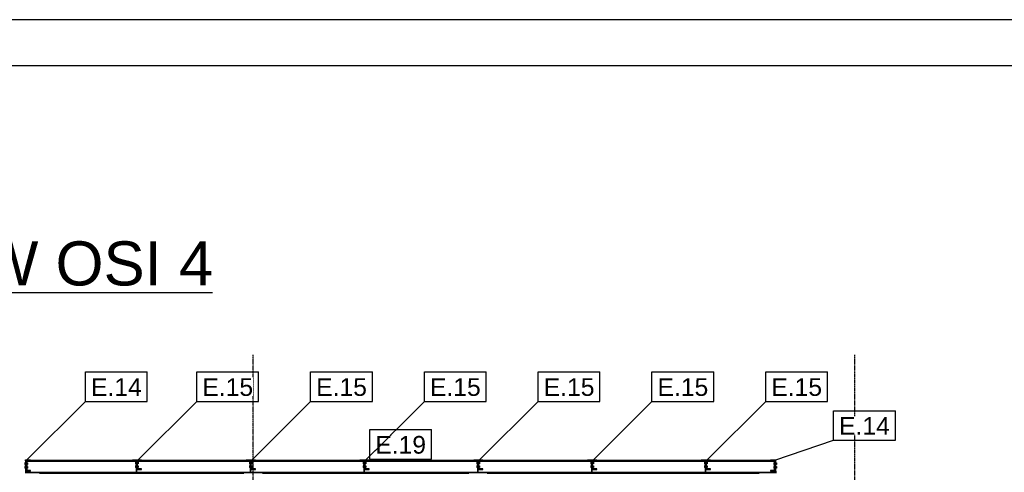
# Model space of a CAD drawing. Header units: millimetres. Extents: x 0 to 42000, y 0 to 29700.
# Tile 28 of 29: x 23955 to 34599, y 24801 to 29700. Entities that reach past the tile are written whole.
import ezdxf

# ---------------------------------------------------------------- set-up
doc = ezdxf.new("R2010")
doc.units = ezdxf.units.MM
doc.linetypes.add('DXK_LINE_DOT3', pattern=[5.9187, 2.979, -0.9799, 0.9799, -0.9799])
for name, color, linetype in [('TS_FORMATKA', 7, 'Continuous'), ('TS_INNE_OBIEKTY', 7, 'Continuous'), ('TS_LINIE_WIDOCZNE', 7, 'Continuous'), ('TS_OPISY', 7, 'Continuous'), ('TS_OPISY_LINIE', 7, 'Continuous'), ('TS_OPISY_RAMKA', 7, 'Continuous'), ('TS_WYPELNIENIE', 7, 'Continuous')]:
    doc.layers.add(name, color=color, linetype=linetype)
doc.styles.add('Arial', font='ARIAL.TTF', dxfattribs={"height": 0.2})

# ---------------------------------------------------------------- blocks, each defined once
blk = doc.blocks.new('Unknown-293068075-1306')
at = {"layer": 'TS_FORMATKA', "color": 7, "linetype": 'Continuous'}
for p, q in [((42000, 29700), (0, 29700)), ((41500, 29200), (500, 29200))]:
    blk.add_line(p, q, dxfattribs=at)
blk = doc.blocks.new('Unknown-293068075-12 - 4602')
at = {"color": 6, "linetype": 'Continuous'}
blk.add_line((15967, 26748), (26039, 26748), dxfattribs=at)
at = {"color": 0, "linetype": 'Continuous'}
for points in [[(26039, 26823), (26039, 27323), (15967, 27323), (15967, 26823)], [(21504, 26373), (21504, 26673), (20503, 26673), (20503, 26373)]]:
    blk.add_wipeout(points, dxfattribs=at)
at = {"color": 6, "linetype": 'Continuous', "style": 'Arial'}
for s, height, p in [('PRZEKRÓJ PODŁUŻNY W OSI 4', 477.54, (15967, 26823)), ('1:100', 286.5, (20503, 26373))]:
    blk.add_text(s, height=height, dxfattribs=at).set_placement(p)
blk = doc.blocks.new('Part-293068075-5458 - 4602')
at = {"layer": 'TS_LINIE_WIDOCZNE', "color": 1, "linetype": 'Continuous'}
for p, q in [((31365, 24924), (31365, 24801)), ((31373, 24924), (31365, 24924)), ((31365, 24921), (31373, 24921)), ((31365, 24845), (31373, 24845)), ((31365, 24840), (31373, 24840)), ((31365, 24801), (31373, 24801)), ((31373, 24801), (31373, 24833))]:
    blk.add_line(p, q, dxfattribs=at)
blk = doc.blocks.new('Bolt-293068075-5466 - 4602')
at = {"layer": 'TS_INNE_OBIEKTY', "color": 1, "linetype": 'Continuous'}
for p, q in [((32106, 24902), (32106, 24884)), ((32113, 24902), (32106, 24902)), ((32106, 24893), (32113, 24893)), ((32106, 24884), (32113, 24884)), ((32106, 24862), (32106, 24844)), ((32113, 24862), (32106, 24862)), ((32106, 24853), (32113, 24853)), ((32113, 24844), (32106, 24844)), ((32128, 24902), (32136, 24902)), ((32128, 24893), (32136, 24893)), ((32136, 24884), (32128, 24884)), ((32128, 24862), (32136, 24862)), ((32128, 24853), (32136, 24853)), ((32136, 24844), (32128, 24844)), ((32136, 24902), (32136, 24884)), ((32136, 24862), (32136, 24844))]:
    blk.add_line(p, q, dxfattribs=at)
blk = doc.blocks.new('Part-293068075-5411 - 4602')
at = {"layer": 'TS_LINIE_WIDOCZNE', "color": 1, "linetype": 'Continuous'}
for p, q in [((27683, 24933), (27633, 24933)), ((27633, 24933), (27633, 24927)), ((27633, 24927), (27683, 24927))]:
    blk.add_line(p, q, dxfattribs=at)
blk = doc.blocks.new('Part-293068075-5413 - 4602')
at = {"layer": 'TS_LINIE_WIDOCZNE', "color": 1, "linetype": 'Continuous'}
for p, q in [((25223, 24933), (25173, 24933)), ((25173, 24933), (25173, 24927)), ((25173, 24927), (25223, 24927))]:
    blk.add_line(p, q, dxfattribs=at)
blk = doc.blocks.new('Bolt-293068075-5475 - 4602')
at = {"layer": 'TS_INNE_OBIEKTY', "color": 1, "linetype": 'Continuous'}
for p, q in [((27668, 24912), (27668, 24894)), ((27675, 24912), (27668, 24912)), ((27689, 24912), (27697, 24912)), ((27697, 24912), (27697, 24894)), ((27668, 24903), (27675, 24903)), ((27668, 24894), (27675, 24894)), ((27668, 24872), (27668, 24854)), ((27675, 24872), (27668, 24872)), ((27668, 24863), (27675, 24863)), ((27675, 24854), (27668, 24854)), ((27689, 24903), (27697, 24903)), ((27697, 24894), (27689, 24894)), ((27689, 24872), (27697, 24872)), ((27689, 24863), (27697, 24863)), ((27697, 24854), (27689, 24854)), ((27697, 24872), (27697, 24854))]:
    blk.add_line(p, q, dxfattribs=at)
blk = doc.blocks.new('Part-293068075-5383 - 4602')
at = {"layer": 'TS_WYPELNIENIE', "linetype": 'Continuous'}
h = blk.add_hatch(dxfattribs=at)
h.set_pattern_fill('', color=256, scale=70, style=0, pattern_type=0)
h.set_pattern_definition([(45, (28913.19, 24932.59), (-157.15, 157.15), [])])
h.paths.add_polyline_path([(28963, 24933), (28913, 24933), (28913, 24833), (28963, 24833), (28963, 24839), (28919, 24843), (28919, 24923), (28963, 24926)])
at = {"layer": 'TS_INNE_OBIEKTY', "color": 1, "linetype": 'Continuous'}
for p, q in [((28963, 24933), (28913, 24933)), ((28913, 24933), (28913, 24833)), ((28919, 24923), (28963, 24926)), ((28919, 24843), (28919, 24923)), ((28963, 24926), (28963, 24933)), ((28913, 24833), (28963, 24833)), ((28963, 24839), (28919, 24843)), ((28963, 24833), (28963, 24839))]:
    blk.add_line(p, q, dxfattribs=at)
blk = doc.blocks.new('Part-293068075-5379 - 4602')
at = {"layer": 'TS_WYPELNIENIE', "linetype": 'Continuous'}
h = blk.add_hatch(dxfattribs=at)
h.set_pattern_fill('', color=256, scale=70, style=0, pattern_type=0)
h.set_pattern_definition([(45, (31373.19, 24932.59), (-157.15, 157.15), [])])
h.paths.add_polyline_path([(31423, 24933), (31373, 24933), (31373, 24833), (31423, 24833), (31423, 24839), (31379, 24843), (31379, 24923), (31423, 24926)])
at = {"layer": 'TS_INNE_OBIEKTY', "color": 1, "linetype": 'Continuous'}
for p, q in [((31423, 24933), (31373, 24933)), ((31373, 24933), (31373, 24833)), ((31379, 24923), (31423, 24926)), ((31379, 24843), (31379, 24923)), ((31423, 24926), (31423, 24933)), ((31373, 24833), (31423, 24833)), ((31423, 24839), (31379, 24843)), ((31423, 24833), (31423, 24839))]:
    blk.add_line(p, q, dxfattribs=at)
blk = doc.blocks.new('Bolt-293068075-5459 - 4602')
at = {"layer": 'TS_INNE_OBIEKTY', "color": 1, "linetype": 'Continuous'}
for p, q in [((31358, 24912), (31358, 24894)), ((31365, 24912), (31358, 24912)), ((31379, 24912), (31387, 24912)), ((31387, 24912), (31387, 24894)), ((31358, 24903), (31365, 24903)), ((31358, 24894), (31365, 24894)), ((31358, 24872), (31358, 24854)), ((31365, 24872), (31358, 24872)), ((31358, 24863), (31365, 24863)), ((31365, 24854), (31358, 24854)), ((31379, 24903), (31387, 24903)), ((31387, 24894), (31379, 24894)), ((31379, 24872), (31387, 24872)), ((31379, 24863), (31387, 24863)), ((31387, 24854), (31379, 24854)), ((31387, 24872), (31387, 24854))]:
    blk.add_line(p, q, dxfattribs=at)
blk = doc.blocks.new('Part-293068075-5491 - 4602')
at = {"layer": 'TS_LINIE_WIDOCZNE', "color": 1, "linetype": 'Continuous'}
for p, q in [((25215, 24924), (25215, 24801)), ((25223, 24924), (25215, 24924)), ((25215, 24921), (25223, 24921)), ((25215, 24845), (25223, 24845)), ((25215, 24840), (25223, 24840)), ((25215, 24801), (25223, 24801)), ((25223, 24801), (25223, 24833))]:
    blk.add_line(p, q, dxfattribs=at)
blk = doc.blocks.new('GridLine-293068075-5871 - 4602')
at = {"layer": 'TS_INNE_OBIEKTY', "color": 4, "linetype": 'DXK_LINE_DOT3'}
blk.add_line((32983, 18163), (32983, 26073), dxfattribs=at)
at = {"layer": 'TS_INNE_OBIEKTY', "color": 4, "linetype": 'Continuous'}
for p, q in [((32786, 18163), (33179, 18163)), ((32786, 17763), (32786, 18163)), ((33179, 17763), (33179, 18163)), ((32786, 17763), (33179, 17763))]:
    blk.add_line(p, q, dxfattribs=at)
at = {"layer": 'TS_INNE_OBIEKTY', "color": 2, "linetype": 'Continuous', "style": 'Arial'}
blk.add_text('H', height=191, dxfattribs=at).set_placement((32886, 17863))
blk = doc.blocks.new('Part-293068075-5378 - 4602')
at = {"layer": 'TS_LINIE_WIDOCZNE', "color": 1, "linetype": 'Continuous'}
for p, q in [((24033, 24921), (25215, 24921)), ((24063, 24925), (25223, 24925)), ((24073, 24933), (25173, 24933)), ((25229, 24921), (26445, 24921)), ((25259, 24925), (26453, 24925)), ((25273, 24933), (26403, 24933)), ((26459, 24921), (27675, 24921)), ((26489, 24925), (27683, 24925)), ((26503, 24933), (27633, 24933)), ((27689, 24921), (28905, 24921)), ((27719, 24925), (28913, 24925)), ((27733, 24933), (28863, 24933)), ((28919, 24921), (30135, 24921)), ((28949, 24925), (30143, 24925)), ((28963, 24933), (30093, 24933)), ((30149, 24921), (31365, 24921)), ((30179, 24925), (31373, 24925)), ((30193, 24933), (31323, 24933)), ((31379, 24921), (32113, 24921)), ((31409, 24925), (32083, 24925)), ((31423, 24933), (32073, 24933)), ((24018, 24813), (24018, 24793)), ((24018, 24804), (24025, 24804)), ((24018, 24800), (32128, 24800)), ((24033, 24804), (25215, 24804)), ((25223, 24804), (26445, 24804)), ((26453, 24804), (27675, 24804)), ((27683, 24804), (28905, 24804)), ((28913, 24804), (30135, 24804)), ((30143, 24804), (31365, 24804)), ((31373, 24804), (32113, 24804)), ((32121, 24804), (32128, 24804)), ((32128, 24813), (32128, 24793)), ((24168, 24793), (26380, 24793)), ((26580, 24793), (28809, 24793)), ((29009, 24793), (31948, 24793))]:
    blk.add_line(p, q, dxfattribs=at)
blk = doc.blocks.new('Part-293068075-5380 - 4602')
at = {"layer": 'TS_WYPELNIENIE', "linetype": 'Continuous'}
h = blk.add_hatch(dxfattribs=at)
h.set_pattern_fill('', color=256, scale=70, style=0, pattern_type=0)
h.set_pattern_definition([(45, (32073.19, 24932.59), (-157.15, 157.15), [])])
h.paths.add_polyline_path([(32128, 24933), (32073, 24933), (32073, 24926), (32121, 24922), (32121, 24823), (32073, 24819), (32073, 24813), (32128, 24813)])
at = {"layer": 'TS_INNE_OBIEKTY', "color": 1, "linetype": 'Continuous'}
for p, q in [((32128, 24933), (32073, 24933)), ((32073, 24933), (32073, 24926)), ((32073, 24926), (32121, 24922)), ((32121, 24922), (32121, 24823)), ((32128, 24813), (32128, 24933)), ((32121, 24823), (32073, 24819)), ((32073, 24819), (32073, 24813)), ((32073, 24813), (32128, 24813))]:
    blk.add_line(p, q, dxfattribs=at)
blk = doc.blocks.new('Part-293068075-5382 - 4602')
at = {"layer": 'TS_WYPELNIENIE', "linetype": 'Continuous'}
h = blk.add_hatch(dxfattribs=at)
h.set_pattern_fill('', color=256, scale=70, style=0, pattern_type=0)
h.set_pattern_definition([(45, (30143.19, 24932.59), (-157.15, 157.15), [])])
h.paths.add_polyline_path([(30193, 24933), (30143, 24933), (30143, 24833), (30193, 24833), (30193, 24839), (30149, 24843), (30149, 24923), (30193, 24926)])
at = {"layer": 'TS_INNE_OBIEKTY', "color": 1, "linetype": 'Continuous'}
for p, q in [((30193, 24933), (30143, 24933)), ((30143, 24933), (30143, 24833)), ((30149, 24923), (30193, 24926)), ((30149, 24843), (30149, 24923)), ((30193, 24926), (30193, 24933)), ((30143, 24833), (30193, 24833)), ((30193, 24839), (30149, 24843)), ((30193, 24833), (30193, 24839))]:
    blk.add_line(p, q, dxfattribs=at)
blk = doc.blocks.new('Part-293068075-5384 - 4602')
at = {"layer": 'TS_WYPELNIENIE', "linetype": 'Continuous'}
h = blk.add_hatch(dxfattribs=at)
h.set_pattern_fill('', color=256, scale=70, style=0, pattern_type=0)
h.set_pattern_definition([(45, (27683.19, 24932.59), (-157.15, 157.15), [])])
h.paths.add_polyline_path([(27733, 24933), (27683, 24933), (27683, 24833), (27733, 24833), (27733, 24839), (27689, 24843), (27689, 24923), (27733, 24926)])
at = {"layer": 'TS_INNE_OBIEKTY', "color": 1, "linetype": 'Continuous'}
for p, q in [((27733, 24933), (27683, 24933)), ((27683, 24933), (27683, 24833)), ((27689, 24923), (27733, 24926)), ((27689, 24843), (27689, 24923)), ((27733, 24926), (27733, 24933)), ((27683, 24833), (27733, 24833)), ((27733, 24839), (27689, 24843)), ((27733, 24833), (27733, 24839))]:
    blk.add_line(p, q, dxfattribs=at)
blk = doc.blocks.new('Part-293068075-5385 - 4602')
at = {"layer": 'TS_WYPELNIENIE', "linetype": 'Continuous'}
h = blk.add_hatch(dxfattribs=at)
h.set_pattern_fill('', color=256, scale=70, style=0, pattern_type=0)
h.set_pattern_definition([(45, (24018.19, 24932.59), (-157.15, 157.15), [])])
h.paths.add_polyline_path([(24073, 24933), (24018, 24933), (24018, 24813), (24073, 24813), (24073, 24819), (24025, 24823), (24025, 24922), (24073, 24926)])
at = {"layer": 'TS_INNE_OBIEKTY', "color": 1, "linetype": 'Continuous'}
for p, q in [((24073, 24933), (24018, 24933)), ((24018, 24933), (24018, 24813)), ((24025, 24922), (24073, 24926)), ((24025, 24823), (24025, 24922)), ((24073, 24926), (24073, 24933)), ((24018, 24813), (24073, 24813)), ((24073, 24819), (24025, 24823)), ((24073, 24813), (24073, 24819))]:
    blk.add_line(p, q, dxfattribs=at)
blk = doc.blocks.new('Part-293068075-5388 - 4602')
at = {"layer": 'TS_WYPELNIENIE', "linetype": 'Continuous'}
h = blk.add_hatch(dxfattribs=at)
h.set_pattern_fill('', color=256, scale=70, style=0, pattern_type=0)
h.set_pattern_definition([(45, (26453.19, 24932.59), (-157.15, 157.15), [])])
h.paths.add_polyline_path([(26503, 24933), (26453, 24933), (26453, 24833), (26503, 24833), (26503, 24839), (26459, 24843), (26459, 24923), (26503, 24926)])
at = {"layer": 'TS_INNE_OBIEKTY', "color": 1, "linetype": 'Continuous'}
for p, q in [((26503, 24933), (26453, 24933)), ((26453, 24933), (26453, 24833)), ((26459, 24923), (26503, 24926)), ((26459, 24843), (26459, 24923)), ((26503, 24926), (26503, 24933)), ((26453, 24833), (26503, 24833)), ((26503, 24839), (26459, 24843)), ((26503, 24833), (26503, 24839))]:
    blk.add_line(p, q, dxfattribs=at)
blk = doc.blocks.new('Part-293068075-5389 - 4602')
at = {"layer": 'TS_WYPELNIENIE', "linetype": 'Continuous'}
h = blk.add_hatch(dxfattribs=at)
h.set_pattern_fill('', color=256, scale=70, style=0, pattern_type=0)
h.set_pattern_definition([(45, (25223.19, 24932.59), (-157.15, 157.15), [])])
h.paths.add_polyline_path([(25273, 24933), (25223, 24933), (25223, 24833), (25273, 24833), (25273, 24839), (25229, 24843), (25229, 24923), (25273, 24926)])
at = {"layer": 'TS_INNE_OBIEKTY', "color": 1, "linetype": 'Continuous'}
for p, q in [((25273, 24933), (25223, 24933)), ((25223, 24933), (25223, 24833)), ((25229, 24923), (25273, 24926)), ((25229, 24843), (25229, 24923)), ((25273, 24926), (25273, 24933)), ((25223, 24833), (25273, 24833)), ((25273, 24839), (25229, 24843)), ((25273, 24833), (25273, 24839))]:
    blk.add_line(p, q, dxfattribs=at)
blk = doc.blocks.new('Part-293068075-5408 - 4602')
at = {"layer": 'TS_LINIE_WIDOCZNE', "color": 1, "linetype": 'Continuous'}
for p, q in [((31373, 24933), (31323, 24933)), ((31323, 24933), (31323, 24927)), ((31323, 24927), (31373, 24927))]:
    blk.add_line(p, q, dxfattribs=at)
blk = doc.blocks.new('Part-293068075-5409 - 4602')
at = {"layer": 'TS_LINIE_WIDOCZNE', "color": 1, "linetype": 'Continuous'}
for p, q in [((30143, 24933), (30093, 24933)), ((30093, 24933), (30093, 24927)), ((30093, 24927), (30143, 24927))]:
    blk.add_line(p, q, dxfattribs=at)
blk = doc.blocks.new('Part-293068075-5410 - 4602')
at = {"layer": 'TS_LINIE_WIDOCZNE', "color": 1, "linetype": 'Continuous'}
for p, q in [((28913, 24933), (28863, 24933)), ((28863, 24933), (28863, 24927)), ((28863, 24927), (28913, 24927))]:
    blk.add_line(p, q, dxfattribs=at)
blk = doc.blocks.new('Part-293068075-5412 - 4602')
at = {"layer": 'TS_LINIE_WIDOCZNE', "color": 1, "linetype": 'Continuous'}
for p, q in [((26453, 24933), (26403, 24933)), ((26403, 24933), (26403, 24927)), ((26403, 24927), (26453, 24927))]:
    blk.add_line(p, q, dxfattribs=at)
blk = doc.blocks.new('Part-293068075-5465 - 4602')
at = {"layer": 'TS_LINIE_WIDOCZNE', "color": 1, "linetype": 'Continuous'}
for p, q in [((32113, 24913), (32113, 24923)), ((32121, 24918), (32113, 24918)), ((32113, 24823), (32113, 24913)), ((32113, 24913), (32121, 24913)), ((32113, 24833), (32121, 24833)), ((32113, 24828), (32121, 24828)), ((32113, 24801), (32113, 24813)), ((32113, 24801), (32121, 24801)), ((32121, 24801), (32121, 24813))]:
    blk.add_line(p, q, dxfattribs=at)
blk = doc.blocks.new('Part-293068075-5468 - 4602')
at = {"layer": 'TS_LINIE_WIDOCZNE', "color": 1, "linetype": 'Continuous'}
for p, q in [((30135, 24924), (30135, 24801)), ((30143, 24924), (30135, 24924)), ((30135, 24921), (30143, 24921)), ((30135, 24845), (30143, 24845)), ((30135, 24840), (30143, 24840)), ((30135, 24801), (30143, 24801)), ((30143, 24801), (30143, 24833))]:
    blk.add_line(p, q, dxfattribs=at)
blk = doc.blocks.new('Bolt-293068075-5469 - 4602')
at = {"layer": 'TS_INNE_OBIEKTY', "color": 1, "linetype": 'Continuous'}
for p, q in [((30128, 24912), (30128, 24894)), ((30135, 24912), (30128, 24912)), ((30149, 24912), (30157, 24912)), ((30157, 24912), (30157, 24894)), ((30128, 24903), (30135, 24903)), ((30128, 24894), (30135, 24894)), ((30128, 24872), (30128, 24854)), ((30135, 24872), (30128, 24872)), ((30128, 24863), (30135, 24863)), ((30135, 24854), (30128, 24854)), ((30149, 24903), (30157, 24903)), ((30157, 24894), (30149, 24894)), ((30149, 24872), (30157, 24872)), ((30149, 24863), (30157, 24863)), ((30157, 24854), (30149, 24854)), ((30157, 24872), (30157, 24854))]:
    blk.add_line(p, q, dxfattribs=at)
blk = doc.blocks.new('Part-293068075-5471 - 4602')
at = {"layer": 'TS_LINIE_WIDOCZNE', "color": 1, "linetype": 'Continuous'}
for p, q in [((28905, 24924), (28905, 24801)), ((28913, 24924), (28905, 24924)), ((28905, 24921), (28913, 24921)), ((28905, 24845), (28913, 24845)), ((28905, 24840), (28913, 24840)), ((28905, 24801), (28913, 24801)), ((28913, 24801), (28913, 24833))]:
    blk.add_line(p, q, dxfattribs=at)
blk = doc.blocks.new('Bolt-293068075-5472 - 4602')
at = {"layer": 'TS_INNE_OBIEKTY', "color": 1, "linetype": 'Continuous'}
for p, q in [((28898, 24912), (28898, 24894)), ((28905, 24912), (28898, 24912)), ((28919, 24912), (28927, 24912)), ((28927, 24912), (28927, 24894)), ((28898, 24903), (28905, 24903)), ((28898, 24894), (28905, 24894)), ((28898, 24872), (28898, 24854)), ((28905, 24872), (28898, 24872)), ((28898, 24863), (28905, 24863)), ((28905, 24854), (28898, 24854)), ((28919, 24903), (28927, 24903)), ((28927, 24894), (28919, 24894)), ((28919, 24872), (28927, 24872)), ((28919, 24863), (28927, 24863)), ((28927, 24854), (28919, 24854)), ((28927, 24872), (28927, 24854))]:
    blk.add_line(p, q, dxfattribs=at)
blk = doc.blocks.new('Part-293068075-5474 - 4602')
at = {"layer": 'TS_LINIE_WIDOCZNE', "color": 1, "linetype": 'Continuous'}
for p, q in [((27675, 24924), (27675, 24801)), ((27683, 24924), (27675, 24924)), ((27675, 24921), (27683, 24921)), ((27675, 24845), (27683, 24845)), ((27675, 24840), (27683, 24840)), ((27675, 24801), (27683, 24801)), ((27683, 24801), (27683, 24833))]:
    blk.add_line(p, q, dxfattribs=at)
blk = doc.blocks.new('Part-293068075-5477 - 4602')
at = {"layer": 'TS_LINIE_WIDOCZNE', "color": 1, "linetype": 'Continuous'}
for p, q in [((24025, 24918), (24033, 24918)), ((24025, 24913), (24033, 24913)), ((24033, 24913), (24033, 24923)), ((24033, 24913), (24033, 24823)), ((24025, 24833), (24033, 24833)), ((24025, 24828), (24033, 24828)), ((24025, 24813), (24025, 24801)), ((24025, 24801), (24033, 24801)), ((24033, 24801), (24033, 24813))]:
    blk.add_line(p, q, dxfattribs=at)
blk = doc.blocks.new('Bolt-293068075-5478 - 4602')
at = {"layer": 'TS_INNE_OBIEKTY', "color": 1, "linetype": 'Continuous'}
for p, q in [((24011, 24902), (24011, 24884)), ((24018, 24902), (24011, 24902)), ((24011, 24893), (24018, 24893)), ((24011, 24884), (24018, 24884)), ((24011, 24862), (24011, 24844)), ((24018, 24862), (24011, 24862)), ((24011, 24853), (24018, 24853)), ((24018, 24844), (24011, 24844)), ((24033, 24902), (24041, 24902)), ((24033, 24893), (24041, 24893)), ((24041, 24884), (24033, 24884)), ((24033, 24862), (24041, 24862)), ((24033, 24853), (24041, 24853)), ((24041, 24844), (24033, 24844)), ((24041, 24902), (24041, 24884)), ((24041, 24862), (24041, 24844))]:
    blk.add_line(p, q, dxfattribs=at)
blk = doc.blocks.new('Part-293068075-5488 - 4602')
at = {"layer": 'TS_LINIE_WIDOCZNE', "color": 1, "linetype": 'Continuous'}
for p, q in [((26445, 24924), (26445, 24801)), ((26453, 24924), (26445, 24924)), ((26445, 24921), (26453, 24921)), ((26445, 24845), (26453, 24845)), ((26445, 24840), (26453, 24840)), ((26445, 24801), (26453, 24801)), ((26453, 24801), (26453, 24833))]:
    blk.add_line(p, q, dxfattribs=at)
blk = doc.blocks.new('Bolt-293068075-5489 - 4602')
at = {"layer": 'TS_INNE_OBIEKTY', "color": 1, "linetype": 'Continuous'}
for p, q in [((26438, 24912), (26438, 24894)), ((26445, 24912), (26438, 24912)), ((26459, 24912), (26467, 24912)), ((26467, 24912), (26467, 24894)), ((26438, 24903), (26445, 24903)), ((26438, 24894), (26445, 24894)), ((26438, 24872), (26438, 24854)), ((26445, 24872), (26438, 24872)), ((26438, 24863), (26445, 24863)), ((26445, 24854), (26438, 24854)), ((26459, 24903), (26467, 24903)), ((26467, 24894), (26459, 24894)), ((26459, 24872), (26467, 24872)), ((26459, 24863), (26467, 24863)), ((26467, 24854), (26459, 24854)), ((26467, 24872), (26467, 24854))]:
    blk.add_line(p, q, dxfattribs=at)
blk = doc.blocks.new('Bolt-293068075-5492 - 4602')
at = {"layer": 'TS_INNE_OBIEKTY', "color": 1, "linetype": 'Continuous'}
for p, q in [((25208, 24912), (25208, 24894)), ((25215, 24912), (25208, 24912)), ((25229, 24912), (25237, 24912)), ((25237, 24912), (25237, 24894)), ((25208, 24903), (25215, 24903)), ((25208, 24894), (25215, 24894)), ((25208, 24872), (25208, 24854)), ((25215, 24872), (25208, 24872)), ((25208, 24863), (25215, 24863)), ((25215, 24854), (25208, 24854)), ((25229, 24903), (25237, 24903)), ((25237, 24894), (25229, 24894)), ((25229, 24872), (25237, 24872)), ((25229, 24863), (25237, 24863)), ((25237, 24854), (25229, 24854)), ((25237, 24872), (25237, 24854))]:
    blk.add_line(p, q, dxfattribs=at)
blk = doc.blocks.new('GridLine-293068075-5870 - 4602')
at = {"layer": 'TS_INNE_OBIEKTY', "color": 4, "linetype": 'DXK_LINE_DOT3'}
blk.add_line((26480, 18163), (26480, 26073), dxfattribs=at)
at = {"layer": 'TS_INNE_OBIEKTY', "color": 4, "linetype": 'Continuous'}
for p, q in [((26277, 18163), (26684, 18163)), ((26277, 17763), (26277, 18163)), ((26684, 17763), (26684, 18163)), ((26277, 17763), (26684, 17763))]:
    blk.add_line(p, q, dxfattribs=at)
at = {"layer": 'TS_INNE_OBIEKTY', "color": 2, "linetype": 'Continuous', "style": 'Arial'}
blk.add_text('G', height=191, dxfattribs=at).set_placement((26377, 17863))
blk = doc.blocks.new('Mark-293068075-6542 - 4602')
at = {"layer": 'TS_OPISY_RAMKA', "linetype": 'Continuous'}
for p, q in [((27739, 25263), (28407, 25263)), ((27739, 24943), (27739, 25263)), ((28407, 24943), (28407, 25263)), ((27739, 24943), (28407, 24943))]:
    blk.add_line(p, q, dxfattribs=at)
blk.add_wipeout([(28347, 25003), (28347, 25203), (27799, 25203), (27799, 25003)]).dxf.layer = 'TS_OPISY_LINIE'
blk.add_wipeout([(28347, 25003), (28347, 25203), (27799, 25203), (27799, 25003)]).dxf.layer = 'TS_OPISY_LINIE'
at = {"layer": 'TS_OPISY', "style": 'Arial'}
blk.add_text('E.19', height=191, dxfattribs=at).set_placement((27799, 25003))
blk = doc.blocks.new('Mark-293068075-6543 - 4602')
at = {"layer": 'TS_OPISY_LINIE', "linetype": 'Continuous'}
blk.add_line((31383, 24932), (32020, 25568), dxfattribs=at)
at = {"layer": 'TS_OPISY_RAMKA', "linetype": 'Continuous'}
for p, q in [((32020, 25888), (32688, 25888)), ((32020, 25568), (32020, 25888)), ((32688, 25568), (32688, 25888)), ((32020, 25568), (32688, 25568))]:
    blk.add_line(p, q, dxfattribs=at)
blk.add_wipeout([(32628, 25628), (32628, 25828), (32080, 25828), (32080, 25628)]).dxf.layer = 'TS_OPISY_LINIE'
blk.add_wipeout([(32628, 25628), (32628, 25828), (32080, 25828), (32080, 25628)]).dxf.layer = 'TS_OPISY_LINIE'
at = {"layer": 'TS_OPISY', "style": 'Arial'}
blk.add_text('E.15', height=191, dxfattribs=at).set_placement((32080, 25628))
blk = doc.blocks.new('Mark-293068075-6544 - 4602')
at = {"layer": 'TS_OPISY_LINIE', "linetype": 'Continuous'}
blk.add_line((32117, 24932), (32753, 25148), dxfattribs=at)
at = {"layer": 'TS_OPISY_RAMKA', "linetype": 'Continuous'}
for p, q in [((32753, 25468), (33422, 25468)), ((32753, 25148), (32753, 25468)), ((33422, 25148), (33422, 25468)), ((32753, 25148), (33422, 25148))]:
    blk.add_line(p, q, dxfattribs=at)
blk.add_wipeout([(33362, 25208), (33362, 25408), (32813, 25408), (32813, 25208)]).dxf.layer = 'TS_OPISY_LINIE'
blk.add_wipeout([(33362, 25208), (33362, 25408), (32813, 25408), (32813, 25208)]).dxf.layer = 'TS_OPISY_LINIE'
at = {"layer": 'TS_OPISY', "style": 'Arial'}
blk.add_text('E.14', height=191, dxfattribs=at).set_placement((32813, 25208))
blk = doc.blocks.new('Mark-293068075-6546 - 4602')
at = {"layer": 'TS_OPISY_LINIE', "linetype": 'Continuous'}
blk.add_line((30153, 24932), (30790, 25568), dxfattribs=at)
at = {"layer": 'TS_OPISY_RAMKA', "linetype": 'Continuous'}
for p, q in [((30790, 25888), (31458, 25888)), ((30790, 25568), (30790, 25888)), ((31458, 25568), (31458, 25888)), ((30790, 25568), (31458, 25568))]:
    blk.add_line(p, q, dxfattribs=at)
blk.add_wipeout([(31398, 25628), (31398, 25828), (30850, 25828), (30850, 25628)]).dxf.layer = 'TS_OPISY_LINIE'
blk.add_wipeout([(31398, 25628), (31398, 25828), (30850, 25828), (30850, 25628)]).dxf.layer = 'TS_OPISY_LINIE'
at = {"layer": 'TS_OPISY', "style": 'Arial'}
blk.add_text('E.15', height=191, dxfattribs=at).set_placement((30850, 25628))
blk = doc.blocks.new('Mark-293068075-6547 - 4602')
at = {"layer": 'TS_OPISY_LINIE', "linetype": 'Continuous'}
blk.add_line((28923, 24932), (29560, 25568), dxfattribs=at)
at = {"layer": 'TS_OPISY_RAMKA', "linetype": 'Continuous'}
for p, q in [((29560, 25888), (30228, 25888)), ((29560, 25568), (29560, 25888)), ((30228, 25568), (30228, 25888)), ((29560, 25568), (30228, 25568))]:
    blk.add_line(p, q, dxfattribs=at)
blk.add_wipeout([(30168, 25628), (30168, 25828), (29620, 25828), (29620, 25628)]).dxf.layer = 'TS_OPISY_LINIE'
blk.add_wipeout([(30168, 25628), (30168, 25828), (29620, 25828), (29620, 25628)]).dxf.layer = 'TS_OPISY_LINIE'
at = {"layer": 'TS_OPISY', "style": 'Arial'}
blk.add_text('E.15', height=191, dxfattribs=at).set_placement((29620, 25628))
blk = doc.blocks.new('Mark-293068075-6548 - 4602')
at = {"layer": 'TS_OPISY_LINIE', "linetype": 'Continuous'}
blk.add_line((27693, 24932), (28330, 25568), dxfattribs=at)
at = {"layer": 'TS_OPISY_RAMKA', "linetype": 'Continuous'}
for p, q in [((28330, 25888), (28998, 25888)), ((28330, 25568), (28330, 25888)), ((28998, 25568), (28998, 25888)), ((28330, 25568), (28998, 25568))]:
    blk.add_line(p, q, dxfattribs=at)
blk.add_wipeout([(28938, 25628), (28938, 25828), (28390, 25828), (28390, 25628)]).dxf.layer = 'TS_OPISY_LINIE'
blk.add_wipeout([(28938, 25628), (28938, 25828), (28390, 25828), (28390, 25628)]).dxf.layer = 'TS_OPISY_LINIE'
at = {"layer": 'TS_OPISY', "style": 'Arial'}
blk.add_text('E.15', height=191, dxfattribs=at).set_placement((28390, 25628))
blk = doc.blocks.new('Mark-293068075-6549 - 4602')
at = {"layer": 'TS_OPISY_LINIE', "linetype": 'Continuous'}
blk.add_line((24029, 24932), (24666, 25568), dxfattribs=at)
at = {"layer": 'TS_OPISY_RAMKA', "linetype": 'Continuous'}
for p, q in [((24666, 25888), (25334, 25888)), ((24666, 25568), (24666, 25888)), ((25334, 25568), (25334, 25888)), ((24666, 25568), (25334, 25568))]:
    blk.add_line(p, q, dxfattribs=at)
blk.add_wipeout([(25274, 25628), (25274, 25828), (24726, 25828), (24726, 25628)]).dxf.layer = 'TS_OPISY_LINIE'
blk.add_wipeout([(25274, 25628), (25274, 25828), (24726, 25828), (24726, 25628)]).dxf.layer = 'TS_OPISY_LINIE'
at = {"layer": 'TS_OPISY', "style": 'Arial'}
blk.add_text('E.14', height=191, dxfattribs=at).set_placement((24726, 25628))
blk = doc.blocks.new('Mark-293068075-6552 - 4602')
at = {"layer": 'TS_OPISY_LINIE', "linetype": 'Continuous'}
blk.add_line((26463, 24932), (27100, 25568), dxfattribs=at)
at = {"layer": 'TS_OPISY_RAMKA', "linetype": 'Continuous'}
for p, q in [((27100, 25888), (27768, 25888)), ((27100, 25568), (27100, 25888)), ((27768, 25568), (27768, 25888)), ((27100, 25568), (27768, 25568))]:
    blk.add_line(p, q, dxfattribs=at)
blk.add_wipeout([(27708, 25628), (27708, 25828), (27160, 25828), (27160, 25628)]).dxf.layer = 'TS_OPISY_LINIE'
blk.add_wipeout([(27708, 25628), (27708, 25828), (27160, 25828), (27160, 25628)]).dxf.layer = 'TS_OPISY_LINIE'
at = {"layer": 'TS_OPISY', "style": 'Arial'}
blk.add_text('E.15', height=191, dxfattribs=at).set_placement((27160, 25628))
blk = doc.blocks.new('Mark-293068075-6553 - 4602')
at = {"layer": 'TS_OPISY_LINIE', "linetype": 'Continuous'}
blk.add_line((25233, 24932), (25870, 25568), dxfattribs=at)
at = {"layer": 'TS_OPISY_RAMKA', "linetype": 'Continuous'}
for p, q in [((25870, 25888), (26538, 25888)), ((25870, 25568), (25870, 25888)), ((26538, 25568), (26538, 25888)), ((25870, 25568), (26538, 25568))]:
    blk.add_line(p, q, dxfattribs=at)
blk.add_wipeout([(26478, 25628), (26478, 25828), (25930, 25828), (25930, 25628)]).dxf.layer = 'TS_OPISY_LINIE'
blk.add_wipeout([(26478, 25628), (26478, 25828), (25930, 25828), (25930, 25628)]).dxf.layer = 'TS_OPISY_LINIE'
at = {"layer": 'TS_OPISY', "style": 'Arial'}
blk.add_text('E.15', height=191, dxfattribs=at).set_placement((25930, 25628))

msp = doc.modelspace()

# ---------------------------------------------------------------- block references
for name in ['Unknown-293068075-1306', 'GridLine-293068075-5870 - 4602', 'GridLine-293068075-5871 - 4602', 'Part-293068075-5378 - 4602', 'Part-293068075-5385 - 4602', 'Part-293068075-5477 - 4602', 'Part-293068075-5413 - 4602', 'Bolt-293068075-5492 - 4602', 'Part-293068075-5491 - 4602', 'Part-293068075-5389 - 4602', 'Part-293068075-5412 - 4602', 'Bolt-293068075-5489 - 4602', 'Part-293068075-5488 - 4602', 'Part-293068075-5388 - 4602', 'Part-293068075-5411 - 4602', 'Bolt-293068075-5475 - 4602', 'Part-293068075-5474 - 4602', 'Part-293068075-5384 - 4602', 'Part-293068075-5410 - 4602', 'Bolt-293068075-5472 - 4602', 'Part-293068075-5471 - 4602', 'Part-293068075-5383 - 4602', 'Part-293068075-5409 - 4602', 'Bolt-293068075-5469 - 4602', 'Part-293068075-5468 - 4602', 'Part-293068075-5382 - 4602', 'Part-293068075-5408 - 4602', 'Bolt-293068075-5459 - 4602', 'Part-293068075-5458 - 4602', 'Part-293068075-5379 - 4602', 'Part-293068075-5380 - 4602', 'Part-293068075-5465 - 4602', 'Bolt-293068075-5478 - 4602', 'Bolt-293068075-5466 - 4602']:
    msp.add_blockref(name, (0, 0))

# ---------------------------------------------------------------- next in the draw order: block references
for name in ['Unknown-293068075-12 - 4602', 'Mark-293068075-6549 - 4602', 'Mark-293068075-6543 - 4602', 'Mark-293068075-6542 - 4602']:
    msp.add_blockref(name, (0, 0))

# ---------------------------------------------------------------- next in the draw order: block references
for name in ['Mark-293068075-6546 - 4602', 'Mark-293068075-6544 - 4602']:
    msp.add_blockref(name, (0, 0))

# ---------------------------------------------------------------- next in the draw order: block references
msp.add_blockref('Mark-293068075-6547 - 4602', (0, 0))

# ---------------------------------------------------------------- next in the draw order: block references
msp.add_blockref('Mark-293068075-6548 - 4602', (0, 0))

# ---------------------------------------------------------------- next in the draw order: block references
msp.add_blockref('Mark-293068075-6552 - 4602', (0, 0))

# ---------------------------------------------------------------- next in the draw order: block references
msp.add_blockref('Mark-293068075-6553 - 4602', (0, 0))

doc.saveas('drawing.dxf')
